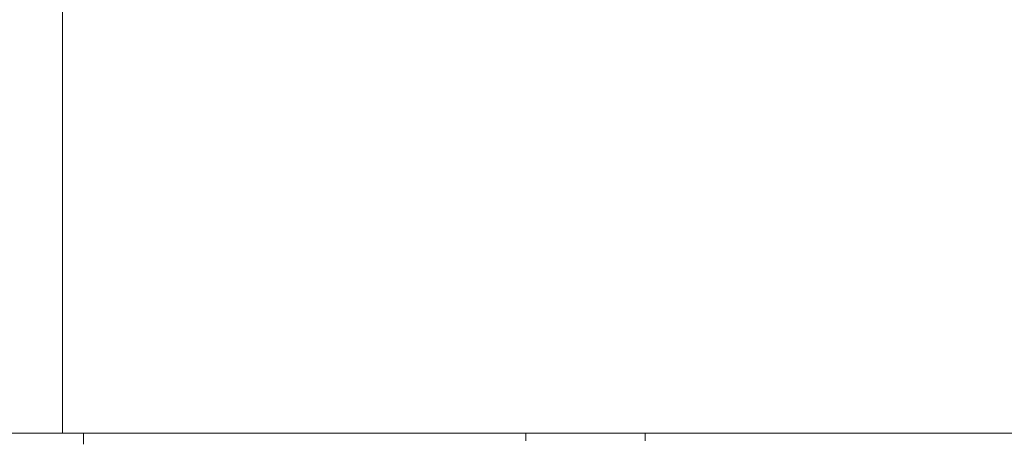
# Model space of a CAD drawing. Header units: millimetres. Extents: x 755771 to 1537169, y 90093 to 392044.
# Tile 123 of 134: x 1170454 to 1184788, y 359680 to 365757. Entities that reach past the tile are written whole.
import ezdxf

# ---------------------------------------------------------------- set-up
doc = ezdxf.new("R2010")
doc.units = ezdxf.units.MM
doc.layers.add('NIV 3HB', color=7, linetype='Continuous')

msp = doc.modelspace()

# ---------------------------------------------------------------- linework, layer by layer
at = {"layer": 'NIV 3HB', "color": 7, "lineweight": 5}
for p, q in [((1171076.2, 380933.1), (1171076.2, 359738.1)), ((1171381.2, 359738.1), (1170206.2, 359738.1)), ((1171381.2, 359578.1), (1171381.2, 359738.1)), ((1171381.2, 359738.1), (1223321.2, 359738.1)), ((1179561.2, 359738.1), (1177821.2, 359738.1)), ((1177821.2, 359738.1), (1177821.2, 359628.1)), ((1179561.2, 359628.1), (1179561.2, 359738.1))]:
    msp.add_line(p, q, dxfattribs=at)

doc.saveas('drawing.dxf')
